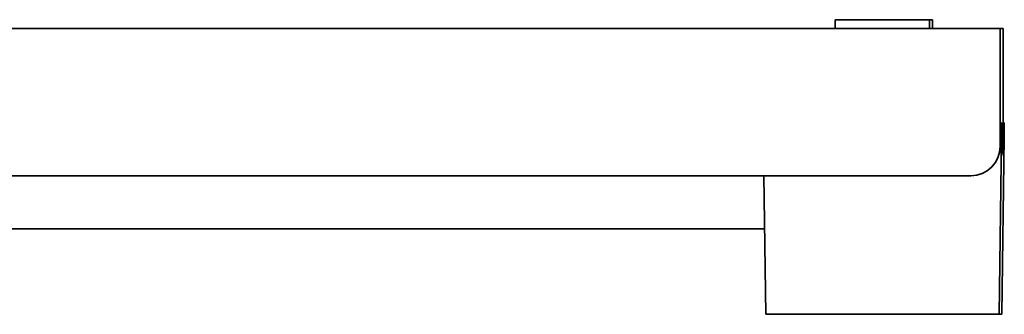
# Model space of a CAD drawing. Header units: millimetres. Extents: x 1093 to 1707, y 705 to 1275.
# Tile 2 of 5: x 1433 to 1600, y 705 to 755. Entities that reach past the tile are written whole.
import ezdxf

# ---------------------------------------------------------------- set-up
doc = ezdxf.new("R2010")
doc.units = ezdxf.units.MM
doc.header["$LTSCALE"] = 6.666667
doc.layers.add('Krawędzie widoczne(ISO)', color=7, linetype='Continuous', lineweight=35, true_color=0x262659)

msp = doc.modelspace()

# ---------------------------------------------------------------- linework, layer by layer
at = {"layer": 'Krawędzie widoczne(ISO)'}
for p, q in [((1571.41, 755.36), (1587.41, 755.36)), ((1571.41, 755.36), (1571.41, 753.86)), ((1587.41, 755.36), (1587.91, 755.36)), ((1587.41, 755.36), (1587.41, 753.86)), ((1587.91, 755.36), (1587.91, 753.86)), ((1329.91, 753.86), (1599.41, 753.86)), ((1599.41, 753.86), (1599.91, 753.86)), ((1599.41, 747.86), (1599.41, 753.86)), ((1599.91, 747.86), (1599.91, 753.86)), ((1599.41, 747.86), (1599.41, 733.86)), ((1599.91, 747.86), (1599.91, 733.86)), ((1599.41, 737.86), (1599.61, 737.86)), ((1599.61, 735.36), (1599.61, 737.86)), ((1599.91, 737.86), (1600.11, 737.86)), ((1600.11, 735.36), (1600.11, 737.86)), ((1599.21, 705.36), (1599.61, 735.36)), ((1599.71, 705.36), (1600.11, 735.36)), ((1594.41, 728.86), (1104.41, 728.86)), ((1559.61, 705.36), (1559.29, 728.86)), ((1139.39, 719.86), (1559.41, 719.86)), ((1599.21, 705.36), (1559.61, 705.36)), ((1599.71, 705.36), (1599.21, 705.36))]:
    msp.add_line(p, q, dxfattribs=at)
for centre, start in [((1594.41, 733.86), 270), ((1594.91, 733.86), 338.6129)]:
    msp.add_arc(centre, 5, start, 0, dxfattribs=at)

doc.saveas('drawing.dxf')
